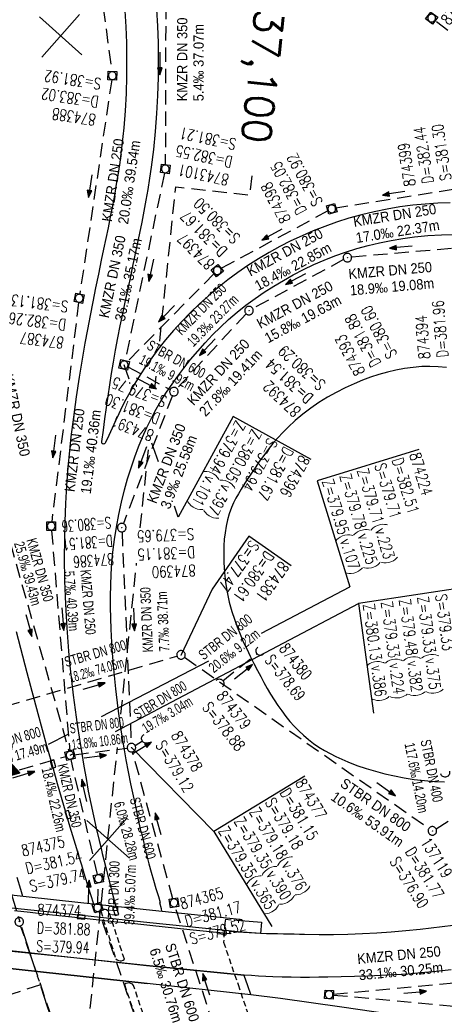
# Model space of a CAD drawing. Header units: millimetres. Extents: x -519 to 616, y -483 to 277.
# Tile 14 of 26: x 0 to 75, y -154 to 19. Entities that reach past the tile are written whole.
import ezdxf
from ezdxf.enums import TextEntityAlignment as Align

# ---------------------------------------------------------------- set-up
doc = ezdxf.new("R2010")
doc.units = ezdxf.units.MM
doc.header["$LTSCALE"] = 10
for name, pattern in [('ACHSE', [5.5, 4, -0.5, 0.5, -0.5]), ('LT00', [0]), ('LT17', [0.15, 0.1, -0.05]), ('STRICHLINIE2', [0.375, 0.25, -0.125])]:
    doc.linetypes.add(name, pattern=pattern)
for name, color, linetype in [('--EK_01-Halt-Pfeil', 4, 'LT00'), ('--EK_01-Halt-Text', 140, 'LT00'), ('--EK_01-Haltung', 7, 'STRICHLINIE2'), ('--EK_02-Halt-Text', 140, 'LT00'), ('--EK_03-Halt-Pfeil', 4, 'LT00'), ('--EK_03-Halt-Text', 140, 'LT00'), ('--EK_03-Haltung', 7, 'STRICHLINIE2'), ('--EK_03-Schacht-Text', 5, 'LT00'), ('--EK_04-Haltung', 7, 'STRICHLINIE2'), ('--EK_07-Halt-Pfeil', 4, 'LT00'), ('--EK_07-Halt-Text', 140, 'LT00'), ('--EK_07-Haltung', 7, 'STRICHLINIE2'), ('--EK_07-Schacht-Text', 5, 'LT00'), ('--EK_08-Halt-Pfeil', 4, 'LT00'), ('--EK_08-Halt-Text', 140, 'LT00'), ('--EK_08-Haltung', 7, 'STRICHLINIE2'), ('--EK_08-Schacht-Text', 5, 'LT00'), ('--EK_13-Halt-Pfeil', 4, 'LT00'), ('--EK_13-Halt-Text', 140, 'LT00'), ('--EK_13-Haltung', 7, 'STRICHLINIE2'), ('--EK_13-Schacht-Text', 5, 'LT00'), ('--EK_A-TEXT-KILOMETER', 30, 'LT17'), ('--EK_A6-TEXT-KILOMETER', 30, 'LT17'), ('--EK_FBR', 2, 'LT00'), ('--EK_RRB', 181, 'LT00'), ('-AX-061', 30, 'ACHSE'), ('HTP_A6', 11, 'LT00'), ('V_BR_KAPPE', 30, 'LT00'), ('V_BRUECK', 30, 'LT17'), ('V_KA_MULD', 182, 'LT00'), ('V_KA_MULD_VERDECKT', 252, 'LT00'), ('V_KA_PRUF', 182, 'LT00'), ('V_KA_PRUF_VERDECKT', 252, 'LT00'), ('V_L_BWID', 30, 'LT17'), ('V_P_SK', 182, 'LT00'), ('V_P_SK_VERDECKT', 252, 'LT00'), ('V_P_UK_DL', 182, 'LT00'), ('V_RASTER_75', 121, 'LT00')]:
    doc.layers.add(name, color=color, linetype=linetype)
doc.styles.add('Haltungsbeschriftung', font='arial.ttf', dxfattribs={"width": 0.75})
doc.styles.add('Kilometrierung', font='romans.shx')
doc.styles.add('schachtbeschriftung', font='romans.shx', dxfattribs={"width": 0.75, "height": 0.2})

# ---------------------------------------------------------------- blocks, each defined once
blk = doc.blocks.new('SYMB0652')
at = {"color": 0, "linetype": 'ByBlock'}
blk.add_lwpolyline([(-0.15, -0.075), (0.15, -0.075), (0.15, 0.075), (-0.15, 0.075), (-0.15, -0.075)], dxfattribs=at)
blk = doc.blocks.new('SYMB0003')
at = {"color": 0, "linetype": 'ByBlock'}
for p, q in [((-0.015712, 0), (0.010166, 0.012015)), ((0, -0.021257), (-0.015712, 0)), ((0.010166, 0.012015), (0, -0.021257))]:
    blk.add_line(p, q, dxfattribs=at)
for points in [[(-0.031395, 0.499013), (-0.093691, 0.491144), (-0.154509, 0.475528), (-0.21289, 0.452414), (-0.267913, 0.422164), (-0.318712, 0.385257), (-0.364484, 0.342274), (-0.404509, 0.293893), (-0.438154, 0.240877), (-0.464888, 0.184062), (-0.484292, 0.124345), (-0.496058, 0.062667), (-0.5, 0)], [(-0.5, 0), (-0.496058, -0.062667), (-0.484292, -0.124345), (-0.464888, -0.184062), (-0.438154, -0.240877), (-0.404509, -0.293893), (-0.364485, -0.342274), (-0.318712, -0.385257), (-0.267914, -0.422164), (-0.21289, -0.452414), (-0.154509, -0.475529), (-0.093691, -0.491144), (-0.031395, -0.499014), (0.031395, -0.499014)], [(0.5, 0), (0.496057, 0.062667), (0.484292, 0.124345), (0.464888, 0.184062), (0.438153, 0.240877), (0.404509, 0.293893), (0.364484, 0.342274), (0.318712, 0.385257), (0.267913, 0.422164), (0.21289, 0.452414), (0.154509, 0.475528), (0.093691, 0.491144), (0.031395, 0.499013), (-0.031395, 0.499013)], [(0.031395, -0.499014), (0.093691, -0.491144), (0.154509, -0.475529), (0.21289, -0.452414), (0.267914, -0.422164), (0.318712, -0.385257), (0.364485, -0.342274), (0.404509, -0.293893), (0.438154, -0.240877), (0.464889, -0.184062), (0.484292, -0.124345), (0.496058, -0.062667), (0.5, 0)]]:
    blk.add_lwpolyline(points, dxfattribs=at)
blk = doc.blocks.new('SYMB1210')
at = {"color": 0, "linetype": 'ByBlock'}
blk.add_line((0.018815, -0.179014), (0.055623, -0.17119), dxfattribs=at)
for points in [[(-0.2, -0.2), (-0.2, 0.2), (0.2, 0.2), (0.2, -0.2), (-0.2, -0.2)], [(0.018815, 0.179014), (-0.018815, 0.179014), (-0.055623, 0.17119), (-0.09, 0.155885), (-0.120444, 0.133766), (-0.145623, 0.105801), (-0.164438, 0.073213), (-0.176067, 0.037424), (-0.18, 0)], [(-0.18, 0), (-0.176067, -0.037424), (-0.164438, -0.073213), (-0.145623, -0.105801), (-0.120444, -0.133766), (-0.09, -0.155885), (-0.055623, -0.17119), (-0.018815, -0.179014), (0.018815, -0.179014)], [(0.18, 0), (0.176067, 0.037424), (0.164438, 0.073213), (0.145623, 0.105801), (0.120444, 0.133766), (0.09, 0.155885), (0.055623, 0.17119), (0.018815, 0.179014)], [(0.055623, -0.17119), (0.09, -0.155885), (0.120444, -0.133766), (0.145623, -0.105801), (0.164438, -0.073213), (0.176067, -0.037424), (0.18, 0)]]:
    blk.add_lwpolyline(points, dxfattribs=at)
blk = doc.blocks.new('SYMB1107')
at = {"color": 0, "linetype": 'ByBlock'}
for points in [[(-0.2, 0), (-0.196157, 0.039018), (-0.184776, 0.076537), (-0.166294, 0.111114), (-0.141421, 0.141421), (-0.111114, 0.166294), (-0.076537, 0.184776), (-0.039018, 0.196157), (0, 0.2)], [(0, 0.2), (0.039018, 0.196157), (0.076537, 0.184776), (0.111114, 0.166294), (0.141421, 0.141421), (0.166294, 0.111114), (0.184776, 0.076537), (0.196157, 0.039018), (0.2, 0)]]:
    blk.add_lwpolyline(points, dxfattribs=at)
blk = doc.blocks.new('SYMB0072')
at = {"color": 0, "linetype": 'ByBlock'}
for p, q in [((-0.5, -0.25), (-0.5, 0.25)), ((-0.5, 0.25), (0, 0)), ((-0.5, -0.25), (-0.5, 0.25)), ((0, 0), (-0.5, -0.25)), ((-0.48, -0.24), (-0.48, 0.24)), ((-0.46, -0.23), (-0.46, 0.23)), ((-0.44, -0.22), (-0.44, 0.22)), ((-0.42, -0.21), (-0.42, 0.21)), ((-0.4, -0.2), (-0.4, 0.2)), ((-0.38, -0.19), (-0.38, 0.19)), ((-0.36, -0.18), (-0.36, 0.18)), ((-0.34, -0.17), (-0.34, 0.17)), ((-0.32, -0.16), (-0.32, 0.16)), ((-0.3, -0.15), (-0.3, 0.15)), ((-0.28, -0.14), (-0.28, 0.14)), ((-0.26, -0.13), (-0.26, 0.13)), ((-0.24, -0.12), (-0.24, 0.12)), ((-0.22, -0.11), (-0.22, 0.11)), ((-0.2, -0.1), (-0.2, 0.1)), ((-0.18, -0.09), (-0.18, 0.09)), ((-0.16, -0.08), (-0.16, 0.08)), ((-0.14, -0.07), (-0.14, 0.07)), ((-0.12, -0.06), (-0.12, 0.06)), ((-0.1, -0.05), (-0.1, 0.05)), ((-0.08, -0.04), (-0.08, 0.04)), ((-0.06, -0.03), (-0.06, 0.03)), ((-0.04, -0.02), (-0.04, 0.02)), ((-0.02, -0.01), (-0.02, 0.01)), ((0.02, -0.01), (0.02, 0.01)), ((0.04, -0.02), (0.04, 0.02)), ((0.06, -0.03), (0.06, 0.03)), ((0.08, -0.04), (0.08, 0.04)), ((0.1, -0.05), (0.1, 0.05)), ((0.12, -0.06), (0.12, 0.06)), ((0.14, -0.07), (0.14, 0.07)), ((0.16, -0.08), (0.16, 0.08)), ((0.18, -0.09), (0.18, 0.09)), ((0.2, -0.1), (0.2, 0.1)), ((0.22, -0.11), (0.22, 0.11)), ((0.24, -0.12), (0.24, 0.12)), ((0.26, -0.13), (0.26, 0.13)), ((0.28, -0.14), (0.28, 0.14)), ((0.3, -0.15), (0.3, 0.15)), ((0.32, -0.16), (0.32, 0.16)), ((0.34, -0.17), (0.34, 0.17)), ((0.36, -0.18), (0.36, 0.18)), ((0.38, -0.19), (0.38, 0.19)), ((0.4, -0.2), (0.4, 0.2)), ((0.42, -0.21), (0.42, 0.21)), ((0.44, -0.22), (0.44, 0.22)), ((0.46, -0.23), (0.46, 0.23)), ((0.48, -0.24), (0.48, 0.24)), ((0.5, -0.25), (0.5, 0.25))]:
    blk.add_line(p, q, dxfattribs=at)
blk.add_lwpolyline([(0, 0), (0.5, 0.25), (0.5, -0.25), (0, 0)], dxfattribs=at)
blk = doc.blocks.new('SYMB0070')
at = {"color": 0, "linetype": 'ByBlock'}
for p, q in [((-0.5, 0), (0.2, 0)), ((0.5, 0), (0.2, 0.1)), ((0.2, 0.1), (0.2, 0)), ((0.468, 0), (0.21, 0.086)), ((0.21, 0.086), (0.21, -0.086)), ((0.21, -0.086), (0.468, 0)), ((0.22, -0.072), (0.437, 0)), ((0.23, -0.058), (0.405, 0)), ((0.24, -0.045), (0.374, 0)), ((0.342, 0), (0.25, 0.031)), ((0.25, 0.031), (0.25, -0.031)), ((0.25, -0.031), (0.342, 0)), ((0.26, -0.017), (0.31, 0)), ((0.27, -0.003), (0.279, 0))]:
    blk.add_line(p, q, dxfattribs=at)
for points in [[(0.2, 0), (0.2, -0.1), (0.5, 0)], [(0.437, 0), (0.22, 0.072), (0.22, -0.072)], [(0.405, 0), (0.23, 0.058), (0.23, -0.058)], [(0.374, 0), (0.24, 0.045), (0.24, -0.045)], [(0.31, 0), (0.26, 0.017), (0.26, -0.017)], [(0.279, 0), (0.27, 0.003), (0.27, -0.003)]]:
    blk.add_lwpolyline(points, dxfattribs=at)

msp = doc.modelspace()

# ---------------------------------------------------------------- linework, layer by layer
at = {"layer": '--EK_01-Haltung'}
for p, q in [((55.43, -151.77), (84.05, -149.06)), ((55.43, -151.91), (102.68, -156.24))]:
    msp.add_line(p, q, dxfattribs=at)
at = {"layer": '--EK_03-Haltung'}
for p, q in [((26.02, 29.58), (25.92, -5.99)), ((25.76, -7.48), (18.86, -40.43)), ((76.51, -10.37), (55.9, -13.64)), ((54.5, -14.12), (35.71, -24.25)), ((34.52, -25.14), (19.23, -40.63)), ((19.36, -41.52), (26.77, -45.53)), ((36.02, -96.7), (42.07, -91.9)), ((20.61, -108.05), (21.92, -107.25)), ((9.94, -109.68), (19.22, -108.53)), ((-6.88, -114.44), (8.47, -109.98))]:
    msp.add_line(p, q, dxfattribs=at)
at = {"layer": '--EK_03-Schacht-Text'}
for p, q in [((42.8, -88.33), (58.36, -80.21)), ((17.15, -105.59), (59.84, -83.13)), ((14.72, -102.99), (33.57, -93.16)), ((5.43, -107.84), (8.86, -106.05)), ((19.97, -108.44), (34.46, -123.2)), ((9.19, -109.77), (10.03, -109.33))]:
    msp.add_line(p, q, dxfattribs=at)
at = {"layer": '--EK_03-Schacht-Text', "flags": 128}
for points in [[(19.6, -43.69), (18.7, -41.17)], [(51.57, -57.78), (37.82, -50.22), (28.19, -67.91), (27.52, -66.01)], [(24.75, -58.2), (23.58, -54.91)], [(70.47, -56.06), (52.59, -61.58), (58.36, -80.21)], [(81.51, -79.84), (59.84, -83.13), (62.49, -102.4)], [(50.45, -113.44), (34.46, -123.2), (44.64, -139.87)]]:
    msp.add_lwpolyline(points, dxfattribs=at)
at = {"layer": '--EK_04-Haltung'}
msp.add_line((15.58, -184.12), (0.51, -139.75), dxfattribs=at)
at = {"layer": '--EK_07-Haltung'}
for p, q in [((76.17, -20.73), (58.65, -22.26)), ((57.25, -22.68), (41.29, -31.29)), ((40.12, -32.19), (27.94, -45.33)), ((27.16, -46.58), (18.55, -69.07)), ((18.32, -70.52), (19.93, -107.69)), ((-1.3, -72.54), (8.99, -109.05)), ((14.01, -130.73), (9.36, -110.5)), ((14.05, -135.78), (14.16, -132.21)), ((31.58, -187.47), (14.28, -137.24))]:
    msp.add_line(p, q, dxfattribs=at)
at = {"layer": '--EK_08-Haltung'}
for p, q in [((11.52, 47.59), (16.52, 10.39)), ((99.16, -0.92), (73.3, 19.31)), ((16.51, 8.9), (10.9, -28.72)), ((10.7, -30.2), (5.97, -68.77)), ((5.94, -70.27), (9.13, -109.02)), ((27.26, -134.99), (20.17, -109.16)), ((36.64, -164.29), (27.68, -136.43))]:
    msp.add_line(p, q, dxfattribs=at)
at = {"layer": '--EK_13-Haltung'}
for p, q in [((-41.67, -112.7), (27.97, -92.35)), ((29.3, -92.57), (72.23, -122.64)), ((73.48, -122.68), (121.96, -92.22))]:
    msp.add_line(p, q, dxfattribs=at)
at = {"layer": '--EK_13-Schacht-Text', "flags": 128}
msp.add_lwpolyline([(48.03, -76.48), (40.62, -71.28), (34.13, -80.61), (28.69, -92.14)], dxfattribs=at)
at = {"layer": '--EK_A-TEXT-KILOMETER', "ltscale": 2.5, "flags": 128}
for points in [[(24.94, -37), (27.76, -9.9), (37.64, -10.97), (40.79, -11.33), (41.25, -7.15)], [(24.07, -45.4), (24.3, -43.16)], [(21.53, -69.81), (23.06, -55.08)], [(18.12, -102.57), (20.88, -76.04)], [(11.97, -161.72), (17.52, -108.41)]]:
    msp.add_lwpolyline(points, dxfattribs=at)
at = {"layer": '--EK_A6-TEXT-KILOMETER', "ltscale": 2.5}
msp.add_line((3.98, -150.15), (-24.31, -159.14), dxfattribs=at)
at = {"layer": '--EK_FBR', "color": 2}
for points in [[(18.81, 21.01), (18.98, 18.21), (19.09, 15.41), (19.13, 12.61), (19.12, 9.57), (19.03, 6.52), (18.86, 3.49), (18.62, 0.45), (18.31, -2.57), (17.92, -5.59), (17.64, -7.51), (17.32, -9.43), (16.99, -11.34), (16.63, -13.25), (16.26, -15.16), (15.88, -17.07), (15.48, -18.97), (15.08, -20.87), (14.68, -22.78), (14.18, -25.21), (13.67, -27.64), (13.18, -30.07), (12.7, -32.5), (12.24, -34.94), (11.79, -37.38), (11.36, -39.83), (10.78, -43.32), (10.25, -46.82), (9.77, -50.34), (9.35, -53.85), (9.15, -55.65), (8.98, -57.44), (8.81, -59.23), (8.58, -62.38), (8.4, -65.54), (8.27, -68.69), (8.2, -71.85), (8.18, -75.01), (8.24, -79.13), (8.39, -83.24), (8.62, -87.36), (8.94, -91.46), (9.18, -94.05), (9.46, -96.63), (9.76, -99.21), (10.1, -101.78), (10.46, -104.36), (10.84, -106.93), (11.25, -109.49), (11.61, -111.69), (12, -113.88), (12.4, -116.07), (12.82, -118.25), (13.28, -120.42), (13.76, -122.59), (14.28, -124.76), (14.57, -125.89), (14.86, -127.02), (15.15, -128.15), (15.43, -129.28), (15.71, -130.42), (15.84, -130.99), (15.98, -131.56), (16.11, -132.13)], [(16.82, -40.68), (17.19, -38.57), (17.59, -36.45), (18.01, -34.34), (18.44, -32.23), (18.88, -30.13), (19.33, -28.02), (19.78, -25.92), (20.24, -23.81), (20.65, -21.89), (21.05, -19.97), (21.45, -18.05), (21.84, -16.12), (22.21, -14.19), (22.56, -12.26), (22.9, -10.33), (23.21, -8.39), (23.49, -6.45), (23.89, -3.31), (24.2, -0.16), (24.45, 3), (24.62, 6.16), (24.72, 9.33), (24.74, 12.49), (24.71, 15.42), (24.61, 18.34), (24.45, 21.26)], [(75.94, -12.71), (73.77, -12.78), (71.59, -12.91), (69.42, -13.12), (67.14, -13.42), (64.88, -13.8), (62.62, -14.26), (60.39, -14.8), (58.17, -15.42), (55.98, -16.12), (53.94, -16.84), (51.92, -17.63), (49.94, -18.48), (47.98, -19.4), (46.05, -20.38), (44.15, -21.43), (42.28, -22.55), (40.44, -23.73), (38.64, -24.96), (36.88, -26.26), (35.17, -27.62), (33.5, -29.03), (31.89, -30.48), (30.34, -31.99), (28.83, -33.54), (27.38, -35.15), (25.98, -36.8), (24.63, -38.49)], [(21.69, -123.23), (21.23, -121.13), (20.78, -119.03), (20.33, -116.93), (19.89, -114.82), (19.47, -112.71), (19.06, -110.6), (18.68, -108.48), (18.12, -105.03), (17.63, -101.56), (17.21, -98.09), (16.87, -94.6), (16.6, -91.11), (16.42, -87.61), (16.35, -85.67), (16.31, -83.74), (16.31, -81.8), (16.34, -79.87), (16.42, -77.93), (16.54, -76.01), (16.72, -74.08), (16.99, -71.87), (17.33, -69.68), (17.74, -67.49), (18.22, -65.32), (18.76, -63.16), (19.31, -61.2), (19.91, -59.25), (20.57, -57.32), (21.21, -55.6), (21.91, -53.89), (22.67, -52.21), (23.48, -50.56), (24.34, -48.94), (25.21, -47.45), (26.13, -45.99), (27.1, -44.56), (28.1, -43.15), (29.15, -41.77), (30.36, -40.25), (31.61, -38.77), (32.9, -37.32), (34.24, -35.91), (35.62, -34.55), (37.05, -33.23), (38.55, -31.94), (40.09, -30.71), (41.68, -29.53), (43.3, -28.41), (44.97, -27.33), (46.66, -26.32), (48.41, -25.34), (50.2, -24.42), (52.01, -23.56), (53.85, -22.76), (55.71, -22.03), (57.6, -21.36), (59.57, -20.74), (61.56, -20.19), (63.56, -19.72), (65.59, -19.31), (67.63, -18.97), (69.67, -18.69), (72.05, -18.46), (74.43, -18.32), (76.81, -18.27)], [(21.69, -123.23), (22.01, -124.64), (22.34, -126.05), (22.68, -127.45), (23.03, -128.85), (23.42, -130.3), (23.83, -131.74), (24.26, -133.18), (24.7, -134.62), (25.02, -135.63), (24.91, -135.68), (25.17, -136.73), (25.28, -137.16)], [(-0.16, -131.22), (0.47, -133.32), (0.84, -134.54)], [(76.47, -139.68), (74.54, -139.93), (72.61, -140.16), (70.67, -140.38), (68.15, -140.62), (65.61, -140.84), (63.08, -141.02), (60.54, -141.16), (58, -141.26), (55.47, -141.32), (52.93, -141.33), (50.39, -141.28), (49.48, -141.26), (48.57, -141.23), (47.66, -141.21), (46.66, -141.19), (45.66, -141.18), (44.67, -141.17), (43.67, -141.16), (42.67, -141.12), (41.67, -141.07), (40.68, -141.01), (39.68, -140.93), (38.68, -140.85), (37.28, -140.73)], [(76.13, -147.49), (73.5, -147.78), (70.87, -148.03), (68.54, -148.22), (66.2, -148.37), (63.86, -148.5), (61.52, -148.6), (59.18, -148.67), (56.84, -148.73), (54.5, -148.78), (52.89, -148.8), (51.28, -148.81), (49.67, -148.81), (48.06, -148.79), (46.45, -148.76), (44.84, -148.71), (43.58, -148.65), (42.31, -148.58), (41.04, -148.5), (39.77, -148.42), (22.57, -146.73), (9.87, -145.37), (-4.01, -143.87)]]:
    msp.add_lwpolyline(points, dxfattribs=at)
at = {"layer": '--EK_FBR'}
for points in [[(24.63, -38.49), (23.55, -39.94), (22.52, -41.42), (21.52, -42.93), (20.57, -44.47), (19.67, -46.03), (19.01, -47.26), (18.37, -48.5), (17.76, -49.76), (17.16, -51.02), (16.57, -52.29), (15.99, -53.56), (15.42, -54.84), (15.35, -54.95), (15.26, -55.03), (15.15, -55.08), (15.02, -55.1), (14.93, -55.05), (14.85, -54.98), (14.8, -54.88), (14.78, -54.78), (14.79, -54.67), (15.06, -52.67), (15.32, -50.67), (15.6, -48.66), (15.88, -46.67), (16.18, -44.67), (16.49, -42.67), (16.82, -40.68)], [(-0.28, -88.01), (1.62, -95.23), (3.54, -102.44)], [(3.54, -102.44), (4.31, -105.25), (5.07, -108.07), (5.85, -110.88), (6.93, -114.72), (8.03, -118.55), (9.16, -122.37), (10.31, -126.19), (10.75, -127.63), (11.19, -129.06), (11.63, -130.5), (12.21, -132.37), (12.79, -134.24), (13.3, -135.88)], [(16.11, -132.13), (16.34, -133.03), (16.58, -133.94), (16.83, -134.84), (17.23, -136.3)], [(-0.59, -137.08), (2.21, -137.38), (5.01, -137.69), (7.81, -137.99), (10.61, -138.3), (13.76, -138.64), (16.91, -138.97), (20.05, -139.31), (23.2, -139.64), (30.22, -140.37), (37.24, -141.11), (37.28, -140.73)], [(-59.67, -141.99), (-56.11, -142.22), (-52.55, -142.46), (-48.99, -142.7), (-47.18, -142.83), (-45.37, -142.95), (-43.56, -143.09), (-41.75, -143.23), (-39.94, -143.38), (-38.18, -143.54), (-36.42, -143.7), (-34.66, -143.87), (-31.72, -144.16), (-28.79, -144.45), (-25.86, -144.74), (-22.93, -145.04), (-3.58, -147.04), (22.72, -149.86)], [(347.61, -191.12), (337.39, -189.87), (326.68, -188.53), (321.39, -187.8), (313.34, -186.77), (297.78, -184.87), (278.05, -182.4), (252.97, -179.28), (233.75, -176.78), (232.82, -176.66), (229.04, -176.2), (202.84, -172.86), (178.93, -169.86), (164.15, -168.04), (148.71, -166.1), (124.59, -163.17), (99.95, -160.19), (73.77, -156.52), (56.93, -154.05), (46.17, -152.5), (40.96, -151.86), (22.72, -149.86)]]:
    msp.add_lwpolyline(points, dxfattribs=at)
at = {"layer": '--EK_RRB'}
msp.add_lwpolyline([(75.31, -41.61), (73.86, -41.5), (72.41, -41.45), (70.96, -41.49), (69.44, -41.61), (67.93, -41.81), (66.42, -42.09), (64.93, -42.44), (63.46, -42.86), (61.99, -43.35), (60.55, -43.89), (59.12, -44.48), (57.52, -45.21), (55.95, -46.01), (54.41, -46.86), (52.92, -47.78), (51.48, -48.77), (50.09, -49.81), (48.75, -50.93), (47.48, -52.11), (46.56, -53.04), (45.68, -54.01), (44.83, -55.01), (44.01, -56.04), (43.21, -57.09), (42.43, -58.17), (41.68, -59.25), (40.94, -60.36), (40.21, -61.47), (39.71, -62.24), (39.23, -63.02), (38.76, -63.81), (38.32, -64.61), (37.92, -65.43), (37.55, -66.26), (37.17, -67.33), (36.86, -68.42), (36.61, -69.53), (36.42, -70.67), (36.29, -71.81), (36.21, -72.96), (36.18, -74.11), (36.2, -75.88), (36.31, -77.65), (36.5, -79.4), (36.79, -81.13), (37.17, -82.85), (37.63, -84.54), (38.06, -85.88), (38.54, -87.21), (39.06, -88.52), (39.62, -89.82), (40.22, -91.1), (40.84, -92.38), (41.48, -93.65), (42.13, -94.91), (42.69, -95.96), (43.25, -97), (43.83, -98.03), (44.43, -99.05), (45.05, -100.05), (45.69, -101.04), (46.37, -102), (47.08, -102.94), (47.8, -103.83), (48.56, -104.68), (49.36, -105.49), (50.19, -106.27), (51.06, -107.01), (51.97, -107.69), (52.9, -108.33), (53.87, -108.92), (54.86, -109.48), (55.88, -110), (56.91, -110.48), (57.96, -110.93), (59.56, -111.55), (61.18, -112.1), (62.82, -112.6), (64.48, -113.03), (66.16, -113.41), (67.9, -113.75), (69.66, -114.03), (71.43, -114.24), (73.2, -114.39), (74.97, -114.46)], dxfattribs=at)
at = {"layer": '-AX-061', "ltscale": 0.2, "flags": 128}
msp.add_lwpolyline([(195.76, -477.64), (192.38, -473.95), (186.71, -467.64), (181.1, -461.27), (175.55, -454.86), (170.06, -448.39), (164.63, -441.86), (159.26, -435.29), (153.96, -428.67), (148.71, -422), (143.54, -415.28), (138.42, -408.51), (133.37, -401.69), (128.38, -394.82), (123.46, -387.91), (118.61, -380.95), (113.82, -373.95), (109.09, -366.9), (104.43, -359.81), (99.84, -352.67), (95.32, -345.49), (90.87, -338.27), (86.48, -331.01), (82.16, -323.7), (77.91, -316.36), (73.73, -308.97), (69.62, -301.55), (65.58, -294.09), (61.61, -286.59), (57.72, -279.05), (53.89, -271.48), (50.13, -263.87), (46.45, -256.22), (42.84, -248.54), (39.3, -240.83), (35.83, -233.09), (32.44, -225.31), (29.12, -217.5), (25.88, -209.66), (22.71, -201.79), (19.61, -193.89), (16.59, -185.96), (13.64, -178.01), (10.77, -170.02), (7.97, -162.01), (5.25, -153.97), (2.6, -145.91), (0.03, -137.82), (-2.46, -129.71), (-4.88, -121.58), (-7.22, -113.42), (-9.48, -105.24), (-11.66, -97.05), (-13.77, -88.83), (-15.8, -80.59), (-17.75, -72.33), (-19.63, -64.05), (-21.43, -55.76), (-23.14, -47.45), (-24.78, -39.13), (-26.34, -30.79), (-27.83, -22.43), (-29.23, -14.06), (-30.56, -5.68), (-31.8, 2.71), (-32.97, 11.12), (-34.06, 19.53), (-35.06, 27.96), (-35.99, 36.39), (-36.84, 44.83), (-37.61, 53.28), (-38.3, 61.74), (-38.91, 70.2), (-39.44, 78.67), (-39.89, 87.15), (-40.26, 95.62), (-40.55, 104.1), (-40.76, 112.59), (-40.89, 121.07), (-40.94, 129.56), (-40.91, 138.04), (-40.8, 146.53), (-40.61, 155.01), (-40.39, 162.37), (-40.05, 170.85), (-39.64, 179.33), (-39.16, 187.8), (-38.61, 196.27), (-38.01, 204.73), (-37.36, 213.19), (-36.73, 220.94), (-35.68, 232.89), (-34.55, 244.84), (-33.34, 256.78), (-32.05, 268.71), (-31.64, 272.36)], dxfattribs=at)
at = {"layer": 'V_BR_KAPPE'}
for points in [[(42.82, -139.11), (42.67, -141.08), (38.71, -140.79), (23.23, -139.25), (10.72, -137.86), (-3.36, -136.4), (-16.64, -135.05), (-31.73, -133.52), (-46.68, -132.07), (-46.49, -130.11), (-42.93, -130.43), (-42.68, -130.22), (-31.45, -131.28), (-16.46, -132.74), (-3.38, -134.09), (11.07, -135.64), (23.7, -137), (38.97, -138.57), (39.18, -138.84), (42.82, -139.11)], [(40.92, -151.8), (40.4, -150.29), (39.78, -148.49), (22.61, -146.79), (9.83, -145.4), (-4, -143.96), (-17.66, -142.55), (-32.49, -141.05), (-35.72, -140.72), (-35.14, -142.29), (-34.66, -143.79), (-22.94, -144.97), (-3.58, -146.97), (22.74, -149.8), (40.92, -151.8)]]:
    msp.add_lwpolyline(points, dxfattribs=at)
at = {"layer": 'V_BRUECK'}
for points in [[(14.57, -137.13), (17.23, -145.54), (17.44, -145.73), (17.69, -145.85), (17.97, -145.91), (18.25, -145.88), (18.52, -145.78), (18.74, -145.61), (16.02, -137.28), (15.82, -137.09), (15.59, -136.96), (15.33, -136.9), (15.06, -136.91), (14.8, -136.98), (14.57, -137.13)], [(18.74, -150.08), (22.39, -160.75), (22.6, -160.95), (22.86, -161.08), (23.14, -161.14), (23.43, -161.12), (23.71, -161.01), (23.94, -160.84), (20.34, -150.26), (20.14, -150.03), (19.88, -149.87), (19.58, -149.79), (19.28, -149.8), (18.99, -149.9), (18.74, -150.08)]]:
    msp.add_lwpolyline(points, dxfattribs=at)
at = {"layer": 'V_L_BWID'}
msp.add_line((36.51, -138.58), (39.18, -138.84), dxfattribs=at)
msp.add_lwpolyline([(36.51, -138.58), (36.39, -139.26), (36.15, -142.63), (38.7, -150.08), (43.79, -164.98), (50.27, -183.86), (52.84, -191.35), (53.1, -192), (55.84, -192.36)], dxfattribs=at)
at = {"layer": 'V_RASTER_75'}
for p, q in [((11.27, 13.32), (3.8, 19.96)), ((4.22, 12.9), (10.86, 20.37)), ((19.22, -120.8), (12.58, -128.28)), ((12.16, -121.22), (19.64, -127.86))]:
    msp.add_line(p, q, dxfattribs=at)

# ---------------------------------------------------------------- block references
at = {"layer": '--EK_01-Halt-Pfeil', "xscale": 3.99999999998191, "yscale": 4.000000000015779, "zscale": 4, "rotation": 5.409239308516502}
msp.add_blockref('SYMB0070', (69.84, -151.41), dxfattribs=at)
at = {"layer": '--EK_03-Halt-Pfeil', "yscale": 4.000000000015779}
for p, xscale, zscale, rotation in [((24.97, 11.8), 4.000000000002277, 4, 269.841299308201), ((66.04, -11.02), 3.999999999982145, 4, 189.0206393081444), ((44.63, -18.3), 3.999999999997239, 4, 208.342569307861), ((23.42, -24.55), 3.999999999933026, 4, 258.1645193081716), ((26.16, -32.19), 3.99999999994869, 4, 225.3741893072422), ((22.59, -44.41), 4.000000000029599, 4, 331.6245093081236), ((39.67, -95.08), 4.000000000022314, 4, 38.44684930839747), ((21.79, -108.5), 4.000000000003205, 4, 31.35694930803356), ((13.63, -109.99), 4.000000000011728, 4, 7.040019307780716), ((1.07, -113.17), 3.999999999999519, 3.999999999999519, 16.18610930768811)]:
    msp.add_blockref('SYMB0070', p, dxfattribs=dict(at, xscale=xscale, zscale=zscale, rotation=rotation))
at = {"layer": '--EK_07-Halt-Pfeil', "zscale": 4}
for p, xscale, yscale, rotation in [((67.32, -20.5), 4.000000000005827, 4.000000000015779, 184.9894693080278), ((48.79, -26.1), 4.000000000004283, 4.000000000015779, 208.3269593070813), ((33.3, -38.08), 4, 4, 227.1914793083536), ((21.92, -57.47), 4.000000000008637, 4.000000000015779, 249.0402293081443), ((20.41, -85.92), 3.999999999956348, 4.000000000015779, 272.4923493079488), ((1.95, -86.97), 4.000000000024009, 4.000000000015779, 285.7396293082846), ((11.69, -115.94), 3.999999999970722, 4.000000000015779, 102.9495593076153), ((12.48, -133.7), 3.999999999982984, 4.000000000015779, 88.30375930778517)]:
    msp.add_blockref('SYMB0070', p, dxfattribs=dict(at, xscale=xscale, yscale=yscale, rotation=rotation))
at = {"layer": '--EK_08-Halt-Pfeil', "yscale": 4.000000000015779, "zscale": 4}
for p, xscale, rotation in [((12.71, -9.76), 3.999999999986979, 261.5237393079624), ((6.4, -55.53), 3.999999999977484, 263.0100193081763), ((7.92, -85.84), 3.999999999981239, 274.7096693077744), ((24.67, -121.81), 3.999999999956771, 105.3541793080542), ((33.11, -150.05), 3.999999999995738, 107.8225493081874)]:
    msp.add_blockref('SYMB0070', p, dxfattribs=dict(at, xscale=xscale, rotation=rotation))
at = {"layer": '--EK_13-Halt-Pfeil', "yscale": 4.000000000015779, "zscale": 4}
for p, xscale, rotation in [((13.41, -97.62), 4.000000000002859, 16.28966930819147), ((64.72, -115.74), 4.000000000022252, 324.9891393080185)]:
    msp.add_blockref('SYMB0070', p, dxfattribs=dict(at, xscale=xscale, rotation=rotation))
at = {"layer": 'HTP_A6', "xscale": 5.000000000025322, "yscale": 5.000000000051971, "zscale": 5, "rotation": 286.0097285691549}
msp.add_blockref('SYMB0072', (-1.5, -110.81), dxfattribs=at)
at = {"layer": 'V_KA_MULD'}
for p, xscale, yscale, zscale, rotation in [((72.71, 19.77), 3.800000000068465, 3.799999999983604, 3.8, 323.3707934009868), ((16.62, 9.65), 3.800000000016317, 3.799999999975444, 3.8, 356.3090993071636), ((25.92, -6.74), 3.800000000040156, 3.799999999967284, 3.8, 82.52466427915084), ((55.16, -13.76), 3.800000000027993, 3.799999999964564, 3.8, 16.87448825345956), ((35.05, -24.61), 3.79999999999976, 3.799999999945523, 3.79999999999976, 218.8136642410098), ((10.79, -29.46), 3.799999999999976, 3.799999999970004, 3.799999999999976, 257.8887100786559), ((18.7, -41.17), 3.80000000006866, 3.799999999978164, 3.8, 256.725627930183), ((5.88, -69.52), 3.799999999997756, 3.799999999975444, 3.8, 270.5940637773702), ((9.19, -109.77), 3.799999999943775, 3.799999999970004, 3.8, 284.1513093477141), ((14.18, -131.46), 3.800000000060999, 3.799999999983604, 3.8, 103.2376984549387), ((27.45, -135.71), 3.799999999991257, 3.799999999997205, 3.8, 98.5018377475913), ((54.69, -151.84), 3.800000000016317, 3.799999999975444, 3.8, 356.3090993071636)]:
    msp.add_blockref('SYMB1210', p, dxfattribs=dict(at, xscale=xscale, yscale=yscale, zscale=zscale, rotation=rotation))
at = {"layer": 'V_KA_MULD_VERDECKT', "xscale": 3.800000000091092, "yscale": 3.799999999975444, "zscale": 3.8, "rotation": 287.7014037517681}
msp.add_blockref('SYMB1210', (14.03, -136.53), dxfattribs=at)
at = {"layer": 'V_KA_PRUF', "xscale": 1.500000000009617, "yscale": 1.500000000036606, "zscale": 1.5, "rotation": 4.066199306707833}
for p in [(57.91, -22.33), (40.63, -31.64), (27.43, -45.88), (18.28, -69.77), (28.69, -92.14), (19.97, -108.44), (72.84, -123.07)]:
    msp.add_blockref('SYMB0003', p, dxfattribs=at)
at = {"layer": 'V_KA_PRUF_VERDECKT', "xscale": 1.500000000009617, "yscale": 1.500000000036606, "zscale": 1.5, "rotation": 4.066199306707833}
msp.add_blockref('SYMB0003', (0.26, -139.04), dxfattribs=at)
at = {"layer": 'V_P_SK'}
for p, xscale, yscale, zscale, rotation in [((6.2, -111.31), 4.499999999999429, 4.500000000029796, 4.499999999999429, 285.8880300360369), ((8.8, -120.2), 4.500000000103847, 4.500000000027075, 4.5, 286.5763881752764), ((11.13, -138.18), 4.500000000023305, 4.500000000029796, 4.5, 353.8508815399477), ((35.74, -140.82), 4.500000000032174, 4.500000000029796, 4.5, 354.0052230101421)]:
    msp.add_blockref('SYMB0652', p, dxfattribs=dict(at, xscale=xscale, yscale=yscale, zscale=zscale, rotation=rotation))
at = {"layer": 'V_P_SK_VERDECKT', "xscale": 4.499999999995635, "yscale": 4.500000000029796, "zscale": 4.5, "rotation": 285.7022194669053}
msp.add_blockref('SYMB0652', (17.23, -137.19), dxfattribs=at)
at = {"layer": 'V_P_UK_DL', "zscale": 4}
for p, xscale, yscale, rotation in [((42.66, -91.43), 4.000000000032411, 4.000000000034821, 126.7812700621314), ((35.43, -97.17), 4.000000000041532, 4.0000000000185, 315.2500354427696), ((22.56, -106.86), 4.000000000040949, 3.999999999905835, 115.05159934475), ((75.07, -112.83), 3.999999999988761, 3.999999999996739, 197.4794495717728)]:
    msp.add_blockref('SYMB1107', p, dxfattribs=dict(at, xscale=xscale, yscale=yscale, rotation=rotation))

# ---------------------------------------------------------------- texts
at = {"layer": '--EK_01-Halt-Text', "style": 'Haltungsbeschriftung', "width": 0.9}
for s, p in [('KMZR DN 250', (59.73, -146.47)), ('33.1‰ 30.25m', (60, -149.33))]:
    msp.add_text(s, height=1.8, rotation=5.4092, dxfattribs=at).set_placement(p)
at = {"layer": '--EK_02-Halt-Text', "style": 'Haltungsbeschriftung', "width": 0.7}
for s, p in [('STBR DN 400', (70.74, -107.21)), ('117.6‰ 14.20m', (67.92, -107.78))]:
    msp.add_text(s, height=1.8, rotation=281.448, dxfattribs=at).set_placement(p)
at = {"layer": '--EK_03-Halt-Text', "style": 'Haltungsbeschriftung'}
for s, rotation, width, p in [('KMZR DN 350', 89.8413, 0.9, (29.76, 5.15)), ('5.4‰ 37.07m', 89.8413, 0.9, (32.64, 5.14)), ('KMZR DN 250', 9.0206, 0.9, (59.09, -16.93)), ('17.0‰ 22.37m', 9.0206, 0.9, (59.54, -19.77)), ('KMZR DN 250', 28.3426, 0.9, (40.87, -25.67)), ('KMZR DN 350', 78.1645, 0.9, (15.97, -33.06)), ('36.1‰ 35.17m', 78.1645, 0.9, (18.78, -33.65)), ('18.4‰ 22.85m', 28.3426, 0.9, (42.24, -28.21)), ('KMZR DN 250', 45.3742, 0.7, (28.79, -36.09)), ('19.3‰ 23.27m', 45.3742, 0.7, (30.84, -38.11)), ('STBR DN 600', 331.6245, 0.7, (22.52, -38.31)), ('19.1‰ 9.92m', 331.6245, 0.7, (21.15, -40.84)), ('STBR DN 800', 38.4468, 0.7, (32.66, -93.14)), ('20.6‰ 9.22m', 38.4468, 0.7, (34.45, -95.39)), ('STBR DN 800', 31.357, 0.65, (21.05, -103.51)), ('19.7‰ 3.04m', 31.357, 0.65, (22.54, -105.97)), ('STBR DN 800', 7.04, 0.6, (9.25, -105.98)), ('STBR DN 800', 16.1861, 0.7, (-6.48, -109.55)), ('13.8‰ 10.86m', 7.04, 0.6, (9.6, -108.84)), ('35.4‰ 17.49m', 16.1861, 0.7, (-5.67, -112.31))]:
    msp.add_text(s, height=1.8, rotation=rotation, dxfattribs=dict(at, width=width)).set_placement(p)
at = {"layer": '--EK_03-Schacht-Text', "style": 'schachtbeschriftung'}
for s, rotation, width, p in [('S=381.21', 168.1645, 0.75, (38.53, -1.48)), ('D=382.44', 99.0206, 0.75, (73.07, -9.15)), ('S=381.30', 99.0206, 0.75, (76.23, -8.64)), ('D=382.55', 168.1645, 0.75, (37.88, -4.61)), ('874399', 99.0206, 0.75, (69.91, -9.65)), ('S=380.92', 118.3426, 0.75, (53.67, -12.58)), ('8743101', 168.1645, 0.75, (37.22, -7.74)), ('D=382.05', 118.3426, 0.75, (50.85, -14.1)), ('874398', 118.3426, 0.75, (48.03, -15.62)), ('S=380.50', 135.3742, 0.75, (39.24, -18.67)), ('D=381.67', 135.3742, 0.75, (36.99, -20.94)), ('874397', 135.3742, 0.75, (34.74, -23.22)), ('Z=379.94(v.101)', 241.6245, 0.75, (38.36, -50.8)), ('Z=380.05(v.397)', 241.6245, 0.75, (41.17, -52.32)), ('S=379.94', 241.6245, 0.75, (43.99, -53.84)), ('D=381.67', 241.6245, 0.75, (46.81, -55.36)), ('874396', 241.6245, 0.75, (49.62, -56.88)), ('874224', 286.8666, 0.75, (68.77, -56.94)), ('S=379.71', 286.8666, 0.75, (62.64, -58.8)), ('D=382.51', 286.8666, 0.75, (65.7, -57.87)), ('Z=379.78(v.225)', 286.8666, 0.75, (56.52, -60.66)), ('Z=379.71(v.223)', 286.8666, 0.75, (59.58, -59.73)), ('Z=379.95(v.107)', 286.8666, 0.75, (53.45, -61.59)), ('Z=379.33(v.224)', 277.5816, 0.75, (63.83, -82.85)), ('Z=379.48(v.382)', 277.5816, 0.75, (67, -82.43)), ('Z=379.33(v.375)', 277.5816, 0.75, (70.17, -82)), ('S=379.33', 277.5816, 0.75, (73.34, -81.58)), ('Z=380.13(v.386)', 277.5816, 0.75, (60.66, -83.27)), ('874380', 308.4468, 0.7, (45.8, -91.11)), ('S=378.69', 308.4468, 0.7, (43.29, -93.1)), ('874379', 308.4468, 0.75, (34.79, -99.42)), ('S=378.88', 308.4468, 0.75, (32.29, -101.4)), ('874378', 301.3601, 0.75, (26.85, -106.3)), ('S=379.12', 301.3601, 0.75, (24.11, -107.96)), ('874377', 301.357, 0.75, (48.68, -114.67)), ('D=381.15', 301.357, 0.75, (45.95, -116.34)), ('S=379.18', 301.357, 0.75, (43.36, -118.05)), ('Z=379.18(v.376)', 301.357, 0.75, (40.63, -119.72)), ('Z=379.35(v.390)', 301.357, 0.75, (37.9, -121.39)), ('Z=379.35(v.365)', 301.357, 0.75, (35.16, -123.05))]:
    msp.add_text(s, height=2, rotation=rotation, dxfattribs=dict(at, width=width)).set_placement(p)
at = {"layer": '--EK_07-Halt-Text', "style": 'Haltungsbeschriftung'}
for s, rotation, width, p in [('KMZR DN 250', 4.9895, 0.9, (58.18, -26.12)), ('KMZR DN 250', 28.327, 0.9, (42.62, -34.88)), ('18.9‰ 19.08m', 4.9895, 0.9, (58.43, -28.99)), ('15.8‰ 19.63m', 28.327, 0.9, (43.98, -37.42)), ('KMZR DN 250', 47.1915, 0.9, (30.9, -48.45)), ('27.8‰ 19.41m', 47.1915, 0.9, (33.01, -50.4)), ('KMZR DN 350', 281.9278, 0.9, (-2.6, -43)), ('KMZR DN 350', 69.0402, 0.9, (24.31, -65.69)), ('3.9‰ 25.58m', 69.0402, 0.9, (26.69, -66.66)), ('25.9‰ 39.43m', 285.7396, 0.7, (-0.67, -72.53)), ('KMZR DN 350', 285.7396, 0.7, (1.5, -71.94)), ('KMZR DN 350', 92.4923, 0.7, (23.78, -91.64)), ('7.7‰ 38.71m', 92.4923, 0.7, (26.66, -91.51)), ('18.4‰ 22.26m', 282.9496, 0.7, (4.16, -112.13)), ('KMZR DN 350', 282.9496, 0.7, (6.96, -111.48)), ('STBR DN 300', 88.3038, 0.7, (17.58, -139.54)), ('39.4‰ 5.07m', 88.3038, 0.7, (20.46, -139.62))]:
    msp.add_text(s, height=1.8, rotation=rotation, dxfattribs=dict(at, width=width)).set_placement(p)
at = {"layer": '--EK_07-Schacht-Text', "style": 'schachtbeschriftung'}
for s, rotation, width, p in [('S=380.60', 118.327, 0.75, (66.71, -39.36)), ('D=381.96', 94.9895, 0.75, (75.65, -39.8)), ('D=381.88', 118.327, 0.75, (63.9, -40.88)), ('874394', 94.9895, 0.75, (72.47, -40.08)), ('874393', 118.327, 0.75, (61.08, -42.4)), ('S=380.29', 137.1915, 0.75, (54.26, -44.36)), ('D=381.54', 137.1915, 0.75, (52.08, -46.7)), ('S=379.75', 159.0402, 0.75, (26.38, -46.82)), ('874392', 137.1915, 0.75, (49.91, -49.05)), ('D=381.30', 159.0402, 0.75, (25.23, -49.81)), ('874391', 159.0402, 0.75, (24.09, -52.8)), ('S=379.65', 182.4923, 0.75, (30.94, -69.9)), ('D=381.15', 182.4923, 0.75, (31.08, -73.09)), ('874390', 182.4923, 0.75, (31.22, -76.29)), ('874375', 12.9496, 0.75, (0.91, -127.58)), ('D=381.54', 12.9496, 0.75, (1.63, -130.7)), ('S=379.74', 12.9496, 0.75, (2.34, -133.82)), ('874374', 358.3038, 0.75, (3.42, -137.91)), ('D=381.88', 358.3038, 0.7, (3.33, -141.11)), ('S=379.94', 358.3038, 0.7, (3.23, -144.31))]:
    msp.add_text(s, height=2, rotation=rotation, dxfattribs=dict(at, width=width)).set_placement(p)
at = {"layer": '--EK_08-Halt-Text', "style": 'Haltungsbeschriftung'}
for s, rotation, width, p in [('KMZR DN 250', 81.5237, 0.9, (16.52, -16.12)), ('20.0‰ 39.54m', 81.5237, 0.9, (19.37, -16.55)), ('KMZR DN 250', 83.01, 0.9, (9.97, -63.58)), ('19.1‰ 40.36m', 83.01, 0.9, (12.82, -63.93)), ('5.7‰ 40.39m', 274.7097, 0.7, (8.13, -77.48)), ('KMZR DN 250', 274.7097, 0.7, (11, -77.24)), ('STBR DN 600', 285.3542, 0.7, (19.65, -117.45)), ('6.0‰ 28.28m', 285.3542, 0.7, (16.87, -118.21)), ('STBR DN 600', 287.8225, 0.9, (25.85, -143.14)), ('6.5‰ 30.76m', 287.8225, 0.9, (23.11, -144.02))]:
    msp.add_text(s, height=1.8, rotation=rotation, dxfattribs=dict(at, width=width)).set_placement(p)
at = {"layer": '--EK_08-Schacht-Text', "style": 'schachtbeschriftung'}
for s, rotation, width, p in [('8743104', 52.7161, 0.75, (75.79, 18.39)), ('S=381.92', 171.5237, 0.75, (14.78, 9.16)), ('D=383.02', 171.5237, 0.75, (14.3, 6)), ('874388', 171.5237, 0.75, (13.83, 2.83)), ('S=381.13', 173.01, 0.75, (8.96, -29.99)), ('D=382.26', 173.01, 0.75, (8.57, -33.17)), ('874387', 173.01, 0.75, (8.18, -36.34)), ('S=380.36', 184.7097, 0.65, (16.31, -67.88)), ('D=381.51', 184.7097, 0.65, (16.57, -71.07)), ('874386', 184.7097, 0.7, (16.84, -74.26)), ('874365', 15.3542, 0.75, (28.84, -136.88)), ('D=381.17', 15.3542, 0.75, (29.68, -139.97)), ('S=379.52', 15.3542, 0.75, (30.53, -143.05))]:
    msp.add_text(s, height=2, rotation=rotation, dxfattribs=dict(at, width=width)).set_placement(p)
at = {"layer": '--EK_13-Halt-Text', "style": 'Haltungsbeschriftung'}
for s, rotation, width, p in [('STBR DN 800', 16.2897, 0.7, (8.51, -94.3)), ('18.2‰ 74.05m', 16.2897, 0.6, (9.32, -97.06)), ('STBR DN 800', 324.9891, 0.9, (56.49, -115.14)), ('10.6‰ 53.91m', 324.9891, 0.9, (54.84, -117.5))]:
    msp.add_text(s, height=1.8, rotation=rotation, dxfattribs=dict(at, width=width)).set_placement(p)
at = {"layer": '--EK_13-Schacht-Text', "style": 'schachtbeschriftung', "width": 0.75}
for s, rotation, p in [('S=377.47', 234.9891, (40.91, -71.85)), ('D=380.61', 234.9891, (43.53, -73.68)), ('874381', 234.9891, (46.15, -75.52)), ('137119', 302.1344, (70.67, -125.03)), ('D=381.77', 302.1344, (67.96, -126.73)), ('S=376.90', 302.1344, (65.25, -128.43))]:
    msp.add_text(s, height=2, rotation=rotation, dxfattribs=at).set_placement(p)
at = {"layer": '--EK_A-TEXT-KILOMETER', "style": 'Kilometrierung'}
msp.add_text('137,100', height=5, rotation=264.064, dxfattribs=at).set_placement((41.8, -2.21), align=Align.MIDDLE_RIGHT)

doc.saveas('drawing.dxf')
